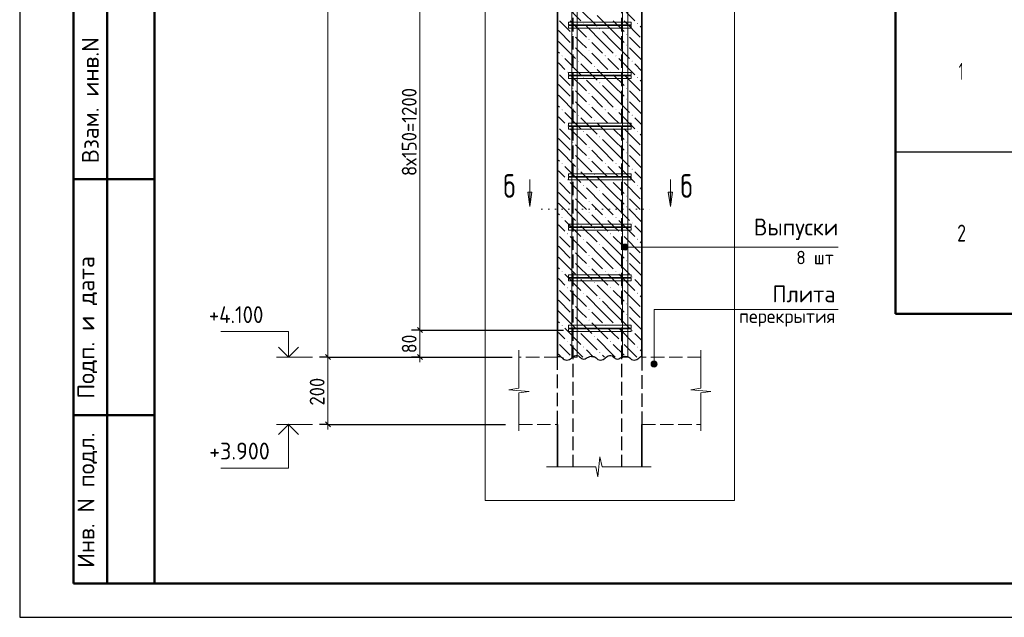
# Model space of a CAD drawing. Header units: millimetres. Extents: x 0 to 50400, y 0 to 35652.
# Tile 1 of 11: x 0 to 17536, y 0 to 10639. Entities that reach past the tile are written whole.
import ezdxf

# ---------------------------------------------------------------- set-up
doc = ezdxf.new("R2010")
doc.units = ezdxf.units.MM
doc.linetypes.add('______2', pattern=[324, 240, -84])
doc.linetypes.add('______9', pattern=[120, 0, -120])
for name, color, linetype, lineweight in [('Standard', 7, 'Continuous', 25), ('ЖБ Перекрытие верхний уровень', 7, 'Continuous', 35), ('ЖБ Пилон', 7, 'Continuous', 35), ('Позиционная метка диаметр_ шаг', 7, 'Continuous', 13), ('Позиционная метка линия выноска', 7, 'Continuous', 13), ('Примечания', 7, 'Continuous', 13), ('Размерная линия_ общее', 7, 'Continuous', 13), ('Узлы символ', 7, 'Continuous', 25)]:
    doc.layers.add(name, color=color, linetype=linetype, lineweight=lineweight)
doc.layers.add('Стена фоновая арматура Х1', color=7, linetype='______2', true_color=0xa0a0a0)
doc.layers.add('Стена Хомут', color=7, linetype='______2', true_color=0xa0a0a0)
doc.styles.add('ISOCPEUR', font='txt')

msp = doc.modelspace()

# ---------------------------------------------------------------- hatches: boundary and pattern name
at = {"layer": 'ЖБ Пилон', "linetype": 'Continuous', "lineweight": 18, "transparency": 33554687}
for points in [[(10036, 10571), (10044, 10579), (10051, 10571), (10044, 10563)], [(10996, 10571), (11004, 10579), (11011, 10571), (11004, 10563)], [(9844, 10379), (9852, 10387), (9859, 10379), (9852, 10371)], [(10324, 10475), (10332, 10483), (10339, 10475), (10332, 10467)], [(10804, 10379), (10812, 10387), (10819, 10379), (10812, 10371)], [(9844, 10187), (9852, 10195), (9859, 10187), (9852, 10179)], [(10132, 10283), (10140, 10291), (10147, 10283), (10140, 10275)], [(10804, 10187), (10812, 10195), (10819, 10187), (10812, 10179)], [(9652, 9995), (9660, 10003), (9667, 9995), (9660, 9987)], [(10132, 10091), (10140, 10099), (10147, 10091), (10140, 10083)], [(10420, 9995), (10428, 10003), (10435, 9995), (10428, 9987)], [(10612, 9995), (10620, 10003), (10627, 9995), (10620, 9987)], [(9940, 9899), (9948, 9907), (9955, 9899), (9948, 9891)], [(10900, 9899), (10908, 9907), (10915, 9899), (10908, 9891)], [(9748, 9707), (9756, 9715), (9763, 9707), (9756, 9699)], [(10228, 9803), (10236, 9811), (10243, 9803), (10236, 9795)], [(10516, 9707), (10524, 9715), (10531, 9707), (10524, 9699)], [(10708, 9707), (10716, 9715), (10723, 9707), (10716, 9699)], [(10036, 9611), (10044, 9619), (10051, 9611), (10044, 9603)], [(10324, 9515), (10332, 9523), (10339, 9515), (10332, 9507)], [(10996, 9611), (11004, 9619), (11011, 9611), (11004, 9603)], [(9844, 9419), (9852, 9427), (9859, 9419), (9852, 9411)], [(10132, 9323), (10140, 9331), (10147, 9323), (10140, 9315)], [(10804, 9419), (10812, 9427), (10819, 9419), (10812, 9411)], [(9844, 9227), (9852, 9235), (9859, 9227), (9852, 9219)], [(10132, 9131), (10140, 9139), (10147, 9131), (10140, 9123)], [(10804, 9227), (10812, 9235), (10819, 9227), (10812, 9219)], [(9652, 9035), (9660, 9043), (9667, 9035), (9660, 9027)], [(9940, 8939), (9948, 8947), (9955, 8939), (9948, 8931)], [(10420, 9035), (10428, 9043), (10435, 9035), (10428, 9027)], [(10612, 9035), (10620, 9043), (10627, 9035), (10620, 9027)], [(10900, 8939), (10908, 8947), (10915, 8939), (10908, 8931)], [(10228, 8843), (10236, 8851), (10243, 8843), (10236, 8835)], [(9748, 8747), (9756, 8755), (9763, 8747), (9756, 8739)], [(10036, 8651), (10044, 8659), (10051, 8651), (10044, 8643)], [(10516, 8747), (10524, 8755), (10531, 8747), (10524, 8739)], [(10708, 8747), (10716, 8755), (10723, 8747), (10716, 8739)], [(10996, 8651), (11004, 8659), (11011, 8651), (11004, 8643)], [(9844, 8459), (9852, 8467), (9859, 8459), (9852, 8451)], [(10324, 8555), (10332, 8563), (10339, 8555), (10332, 8547)], [(10804, 8459), (10812, 8467), (10819, 8459), (10812, 8451)], [(9844, 8267), (9852, 8275), (9859, 8267), (9852, 8259)], [(10132, 8363), (10140, 8371), (10147, 8363), (10140, 8355)], [(10804, 8267), (10812, 8275), (10819, 8267), (10812, 8259)], [(9652, 8075), (9660, 8083), (9667, 8075), (9660, 8067)], [(10132, 8171), (10140, 8179), (10147, 8171), (10140, 8163)], [(10420, 8075), (10428, 8083), (10435, 8075), (10428, 8067)], [(10612, 8075), (10620, 8083), (10627, 8075), (10620, 8067)], [(9940, 7979), (9948, 7987), (9955, 7979), (9948, 7971)], [(10900, 7979), (10908, 7987), (10915, 7979), (10908, 7971)], [(9748, 7787), (9756, 7795), (9763, 7787), (9756, 7779)], [(10228, 7883), (10236, 7891), (10243, 7883), (10236, 7875)], [(10516, 7787), (10524, 7795), (10531, 7787), (10524, 7779)], [(10708, 7787), (10716, 7795), (10723, 7787), (10716, 7779)], [(10036, 7691), (10044, 7699), (10051, 7691), (10044, 7683)], [(10324, 7595), (10332, 7603), (10339, 7595), (10332, 7587)], [(10996, 7691), (11004, 7699), (11011, 7691), (11004, 7683)], [(9844, 7499), (9852, 7507), (9859, 7499), (9852, 7491)], [(10132, 7403), (10140, 7411), (10147, 7403), (10140, 7395)], [(10804, 7499), (10812, 7507), (10819, 7499), (10812, 7491)], [(9844, 7307), (9852, 7315), (9859, 7307), (9852, 7299)], [(10132, 7211), (10140, 7219), (10147, 7211), (10140, 7203)], [(10804, 7307), (10812, 7315), (10819, 7307), (10812, 7299)], [(9652, 7115), (9660, 7123), (9667, 7115), (9660, 7107)], [(9940, 7019), (9948, 7027), (9955, 7019), (9948, 7011)], [(10420, 7115), (10428, 7123), (10435, 7115), (10428, 7107)], [(10612, 7115), (10620, 7123), (10627, 7115), (10620, 7107)], [(10900, 7019), (10908, 7027), (10915, 7019), (10908, 7011)], [(10228, 6923), (10236, 6931), (10243, 6923), (10236, 6915)], [(9748, 6827), (9756, 6835), (9763, 6827), (9756, 6819)], [(10036, 6731), (10044, 6739), (10051, 6731), (10044, 6723)], [(10516, 6827), (10524, 6835), (10531, 6827), (10524, 6819)], [(10708, 6827), (10716, 6835), (10723, 6827), (10716, 6819)], [(10996, 6731), (11004, 6739), (11011, 6731), (11004, 6723)], [(9844, 6539), (9852, 6547), (9859, 6539), (9852, 6531)], [(10324, 6635), (10332, 6643), (10339, 6635), (10332, 6627)], [(10804, 6539), (10812, 6547), (10819, 6539), (10812, 6531)], [(9844, 6347), (9852, 6355), (9859, 6347), (9852, 6339)], [(10132, 6443), (10140, 6451), (10147, 6443), (10140, 6435)], [(10804, 6347), (10812, 6355), (10819, 6347), (10812, 6339)], [(9652, 6155), (9660, 6163), (9667, 6155), (9660, 6147)], [(10132, 6251), (10140, 6259), (10147, 6251), (10140, 6243)], [(10420, 6155), (10428, 6163), (10435, 6155), (10428, 6147)], [(10612, 6155), (10620, 6163), (10627, 6155), (10620, 6147)], [(9940, 6059), (9948, 6067), (9955, 6059), (9948, 6051)], [(10228, 5963), (10236, 5971), (10243, 5963), (10236, 5955)], [(10900, 6059), (10908, 6067), (10915, 6059), (10908, 6051)], [(9748, 5867), (9756, 5875), (9763, 5867), (9756, 5859)], [(10516, 5867), (10524, 5875), (10531, 5867), (10524, 5859)], [(10708, 5867), (10716, 5875), (10723, 5867), (10716, 5859)], [(10036, 5771), (10044, 5779), (10051, 5771), (10044, 5763)], [(10324, 5675), (10332, 5683), (10339, 5675), (10332, 5667)], [(10996, 5771), (11004, 5779), (11011, 5771), (11004, 5763)], [(9844, 5579), (9852, 5587), (9859, 5579), (9852, 5571)], [(10132, 5483), (10140, 5491), (10147, 5483), (10140, 5475)], [(10804, 5579), (10812, 5587), (10819, 5579), (10812, 5571)], [(9844, 5387), (9852, 5395), (9859, 5387), (9852, 5379)], [(10132, 5291), (10140, 5299), (10147, 5291), (10140, 5283)], [(10804, 5387), (10812, 5395), (10819, 5387), (10812, 5379)], [(9652, 5195), (9660, 5203), (9667, 5195), (9660, 5187)], [(9940, 5099), (9948, 5107), (9955, 5099), (9948, 5091)], [(10420, 5195), (10428, 5203), (10435, 5195), (10428, 5187)], [(10612, 5195), (10620, 5203), (10627, 5195), (10620, 5187)], [(10900, 5099), (10908, 5107), (10915, 5099), (10908, 5091)], [(9748, 4907), (9756, 4915), (9763, 4907), (9756, 4899)], [(10228, 5003), (10236, 5011), (10243, 5003), (10236, 4995)], [(10516, 4907), (10524, 4915), (10531, 4907), (10524, 4899)], [(10708, 4907), (10716, 4915), (10723, 4907), (10716, 4899)], [(10036, 4811), (10044, 4819), (10051, 4811), (10044, 4803)], [(10996, 4811), (11004, 4819), (11011, 4811), (11004, 4803)], [(10324, 4715), (10332, 4723), (10339, 4715), (10332, 4707)]]:
    msp.add_hatch(color=7, dxfattribs=at).paths.add_polyline_path(points, flags=16)
at = {"layer": 'Позиционная метка линия выноска', "linetype": 'Continuous', "lineweight": 13, "transparency": 33554687}
for points in [[(10735, 6564), (10735, 6618), (10727, 6591)], [(10735, 6618), (10754, 6545), (10754, 6638)], [(10735, 6618), (10735, 6564), (10754, 6545)], [(10754, 6638), (10781, 6537), (10781, 6645)], [(10754, 6638), (10754, 6545), (10781, 6537)], [(10781, 6645), (10781, 6537), (10808, 6545)], [(10781, 6645), (10808, 6545), (10808, 6638)], [(10808, 6638), (10808, 6545), (10828, 6564)], [(10808, 6638), (10828, 6564), (10828, 6618)], [(10828, 6618), (10828, 6564), (10835, 6591)], [(11272, 4555), (11326, 4555), (11299, 4562)], [(11246, 4508), (11353, 4508), (11346, 4535)], [(11246, 4508), (11346, 4535), (11253, 4535)], [(11253, 4481), (11353, 4508), (11246, 4508)], [(11253, 4535), (11346, 4535), (11326, 4555)], [(11253, 4535), (11326, 4555), (11272, 4555)], [(11253, 4481), (11346, 4481), (11353, 4508)], [(11272, 4462), (11346, 4481), (11253, 4481)], [(11272, 4462), (11326, 4462), (11346, 4481)], [(11326, 4462), (11272, 4462), (11299, 4454)]]:
    msp.add_hatch(color=7, dxfattribs=at).paths.add_polyline_path(points)
at = {"layer": 'Узлы символ', "linetype": 'Continuous', "lineweight": 13, "transparency": 33554687}
for points in [[(9123, 7566), (9087, 7314), (9051, 7566)], [(11624, 7566), (11588, 7314), (11552, 7566)]]:
    msp.add_hatch(color=7, dxfattribs=at).paths.add_polyline_path(points, flags=16)

# ---------------------------------------------------------------- linework, layer by layer
at = {"layer": 'Standard', "color": 7, "linetype": 'Continuous', "lineweight": 25, "transparency": 33554687}
msp.add_line((2400, 35040), (2400, 1270), dxfattribs=at)
at = {"layer": 'Standard', "color": 7, "linetype": 'Continuous', "lineweight": 50, "transparency": 33554687}
for p, q in [((15600, 5400), (15600, 12960)), ((960, 600), (960, 10800)), ((960, 600), (960, 10800)), ((1560, 600), (1560, 10800)), ((960, 7800), (2400, 7800)), ((26400, 5400), (15600, 5400)), ((960, 3600), (2400, 3600)), ((2400, 600), (960, 600))]:
    msp.add_line(p, q, dxfattribs=at)
at = {"layer": 'Standard', "color": 7, "linetype": 'Continuous', "lineweight": -3, "transparency": 33554687}
for p, q in [((26400, 8280), (15600, 8280)), ((15600, 5400), (26400, 5400))]:
    msp.add_line(p, q, dxfattribs=at)
at = {"layer": 'Standard', "color": 7, "linetype": 'Continuous', "lineweight": 13, "transparency": 33554687}
for p, q in [((5212, 4634), (4576, 4634)), ((5212, 3434), (4576, 3434))]:
    msp.add_line(p, q, dxfattribs=at)
at = {"layer": 'Standard', "color": 7, "linetype": 'Continuous', "lineweight": 25, "transparency": 33554687}
msp.add_lwpolyline([(0, 0), (50400, 0), (50400, 35640), (0, 35640), (0, 0)], close=True, dxfattribs=at)
at = {"layer": 'Standard', "color": 7, "linetype": 'Continuous', "lineweight": 13, "transparency": 33554687}
for points in [[(50400, 35640), (0, 35640), (0, 0), (50400, 0), (50400, 35640)], [(50400, 35640), (0, 35640), (0, 0), (50400, 0), (50400, 35640)], [(4785, 4634), (4785, 5090), (3585, 5090)], [(4785, 3434), (4785, 2654), (3585, 2654)]]:
    msp.add_lwpolyline(points, dxfattribs=at)
at = {"layer": 'Standard', "color": 7, "linetype": 'Continuous', "lineweight": 50, "transparency": 33554687}
msp.add_lwpolyline([(2400, 35040), (49800, 35040), (49800, 600), (2400, 600), (2400, 35040)], close=True, dxfattribs=at)
at = {"layer": 'Standard', "color": 254, "linetype": 'Continuous', "lineweight": 18, "true_color": 0xc4c4ff, "transparency": 33554687}
msp.add_lwpolyline([(8291, 2078), (12731, 2078), (12731, 32387), (8291, 32387), (8291, 2078)], dxfattribs=at)
at = {"layer": 'Standard', "color": 7, "linetype": 'Continuous', "lineweight": 35, "transparency": 33554687}
for points in [[(4963, 4812), (4785, 4634), (4607, 4812)], [(4963, 3255), (4785, 3434), (4607, 3255)]]:
    msp.add_lwpolyline(points, dxfattribs=at)
at = {"layer": 'ЖБ Перекрытие верхний уровень', "color": 7, "linetype": '______2', "lineweight": 18, "transparency": 33554687}
for p, q in [((9581, 4634), (8891, 4634)), ((12131, 4634), (11081, 4634)), ((8891, 3434), (9581, 3434)), ((11081, 3434), (12131, 3434))]:
    msp.add_line(p, q, dxfattribs=at)
at = {"layer": 'ЖБ Перекрытие верхний уровень', "color": 253, "linetype": '______2', "lineweight": -3, "true_color": 0xababab, "transparency": 33554687}
for p, q in [((9581, 3434), (9581, 4634)), ((11082, 4634), (11082, 3434))]:
    msp.add_line(p, q, dxfattribs=at)
at = {"layer": 'ЖБ Пилон', "color": 7, "linetype": 'Continuous', "lineweight": 35, "transparency": 33554687}
for p, q in [((9581, 28634), (9581, 4634)), ((11081, 4634), (11081, 28634)), ((9581, 3434), (9581, 2678)), ((11081, 2678), (11081, 3434))]:
    msp.add_line(p, q, dxfattribs=at)
at = {"layer": 'ЖБ Пилон', "color": 9, "linetype": 'Continuous', "lineweight": 18, "true_color": 0xc7c7c7, "transparency": 33554687}
for p, q in [((9708, 10907), (9996, 10619)), ((10668, 10907), (10956, 10619)), ((9996, 10811), (10284, 10523)), ((10572, 10427), (10284, 10715)), ((9612, 10619), (9804, 10427)), ((9804, 10619), (10092, 10331)), ((10380, 10235), (10092, 10523)), ((10572, 10619), (10764, 10427)), ((10764, 10619), (11052, 10331)), ((11081, 10493), (11052, 10523)), ((9612, 10427), (9581, 10457)), ((9612, 10427), (9804, 10235)), ((10380, 10427), (10572, 10235)), ((10572, 10427), (10764, 10235)), ((9581, 10265), (9612, 10235)), ((9612, 10235), (9900, 9947)), ((9996, 10235), (9900, 10331)), ((10092, 10139), (9996, 10235)), ((10188, 10235), (10380, 10043)), ((10380, 10235), (10572, 10043)), ((10572, 10235), (10860, 9947)), ((10956, 10235), (10860, 10331)), ((11052, 10139), (10956, 10235)), ((9581, 10073), (9612, 10043)), ((9900, 10139), (10188, 9851)), ((10188, 10043), (10476, 9755)), ((10860, 10139), (11081, 9917)), ((9612, 9851), (9581, 9881)), ((9708, 9755), (9612, 9851)), ((9708, 9947), (9996, 9659)), ((9996, 9851), (10284, 9563)), ((10572, 9851), (10476, 9947)), ((10668, 9755), (10572, 9851)), ((10668, 9947), (10956, 9659)), ((10956, 9851), (11081, 9725)), ((9612, 9659), (9804, 9467)), ((9804, 9659), (10092, 9371)), ((10572, 9467), (10284, 9755)), ((10572, 9659), (10764, 9467)), ((10764, 9659), (11052, 9371)), ((9612, 9467), (9581, 9497)), ((10380, 9275), (10092, 9563)), ((11081, 9533), (11052, 9563)), ((9581, 9305), (9612, 9275)), ((9612, 9467), (9804, 9275)), ((9996, 9275), (9900, 9371)), ((10380, 9467), (10572, 9275)), ((10572, 9467), (10764, 9275)), ((10956, 9275), (10860, 9371)), ((9612, 9275), (9900, 8987)), ((9900, 9179), (10188, 8891)), ((10092, 9179), (9996, 9275)), ((10188, 9275), (10380, 9083)), ((10380, 9275), (10572, 9083)), ((10572, 9275), (10860, 8987)), ((10860, 9179), (11081, 8957)), ((11052, 9179), (10956, 9275)), ((9581, 9113), (9612, 9083)), ((9708, 8987), (9996, 8699)), ((10188, 9083), (10476, 8795)), ((10572, 8891), (10476, 8987)), ((10668, 8987), (10956, 8699)), ((9612, 8891), (9581, 8921)), ((9708, 8795), (9612, 8891)), ((9996, 8891), (10284, 8603)), ((10572, 8507), (10284, 8795)), ((10668, 8795), (10572, 8891)), ((10956, 8891), (11081, 8765)), ((9612, 8699), (9804, 8507)), ((9804, 8699), (10092, 8411)), ((10380, 8315), (10092, 8603)), ((10572, 8699), (10764, 8507)), ((10764, 8699), (11052, 8411)), ((11081, 8573), (11052, 8603)), ((9612, 8507), (9581, 8537)), ((9612, 8507), (9804, 8315)), ((10380, 8507), (10572, 8315)), ((10572, 8507), (10764, 8315)), ((9581, 8345), (9612, 8315)), ((9612, 8315), (9900, 8027)), ((9996, 8315), (9900, 8411)), ((10092, 8219), (9996, 8315)), ((10188, 8315), (10380, 8123)), ((10380, 8315), (10572, 8123)), ((10572, 8315), (10860, 8027)), ((10956, 8315), (10860, 8411)), ((11052, 8219), (10956, 8315)), ((9581, 8153), (9612, 8123)), ((9900, 8219), (10188, 7931)), ((10188, 8123), (10476, 7835)), ((10860, 8219), (11081, 7997)), ((9612, 7931), (9581, 7961)), ((9708, 7835), (9612, 7931)), ((9708, 8027), (9996, 7739)), ((9996, 7931), (10284, 7643)), ((10572, 7931), (10476, 8027)), ((10668, 7835), (10572, 7931)), ((10668, 8027), (10956, 7739)), ((10956, 7931), (11081, 7805)), ((9612, 7739), (9804, 7547)), ((9804, 7739), (10092, 7451)), ((10572, 7547), (10284, 7835)), ((10572, 7739), (10764, 7547)), ((10764, 7739), (11052, 7451)), ((9612, 7547), (9581, 7577)), ((9612, 7547), (9804, 7355)), ((10380, 7355), (10092, 7643)), ((10380, 7547), (10572, 7355)), ((10572, 7547), (10764, 7355)), ((11081, 7613), (11052, 7643)), ((9581, 7385), (9612, 7355)), ((9996, 7355), (9900, 7451)), ((10956, 7355), (10860, 7451)), ((9581, 7193), (9612, 7163)), ((9612, 7355), (9900, 7067)), ((9900, 7259), (10188, 6971)), ((10092, 7259), (9996, 7355)), ((10188, 7355), (10380, 7163)), ((10380, 7355), (10572, 7163)), ((10572, 7355), (10860, 7067)), ((10860, 7259), (11081, 7037)), ((11052, 7259), (10956, 7355)), ((9708, 7067), (9996, 6779)), ((10188, 7163), (10476, 6875)), ((10572, 6971), (10476, 7067)), ((10668, 7067), (10956, 6779)), ((9612, 6971), (9581, 7001)), ((9708, 6875), (9612, 6971)), ((9996, 6971), (10284, 6683)), ((10572, 6587), (10284, 6875)), ((10668, 6875), (10572, 6971)), ((10956, 6971), (11081, 6845)), ((9612, 6779), (9804, 6587)), ((9804, 6779), (10092, 6491)), ((10380, 6395), (10092, 6683)), ((10572, 6779), (10764, 6587)), ((10764, 6779), (11052, 6491)), ((11081, 6653), (11052, 6683)), ((9612, 6587), (9581, 6617)), ((9612, 6587), (9804, 6395)), ((9996, 6395), (9900, 6491)), ((10380, 6587), (10572, 6395)), ((10572, 6587), (10764, 6395)), ((10956, 6395), (10860, 6491)), ((9581, 6425), (9612, 6395)), ((9612, 6395), (9900, 6107)), ((10092, 6299), (9996, 6395)), ((10188, 6395), (10380, 6203)), ((10380, 6395), (10572, 6203)), ((10572, 6395), (10860, 6107)), ((11052, 6299), (10956, 6395)), ((9581, 6233), (9612, 6203)), ((9900, 6299), (10188, 6011)), ((10188, 6203), (10476, 5915)), ((10860, 6299), (11081, 6077)), ((9612, 6011), (9581, 6041)), ((9708, 5915), (9612, 6011)), ((9708, 6107), (9996, 5819)), ((9996, 6011), (10284, 5723)), ((10572, 6011), (10476, 6107)), ((10668, 5915), (10572, 6011)), ((10668, 6107), (10956, 5819)), ((10956, 6011), (11081, 5885)), ((9612, 5819), (9804, 5627)), ((9804, 5819), (10092, 5531)), ((10572, 5627), (10284, 5915)), ((10572, 5819), (10764, 5627)), ((10764, 5819), (11052, 5531)), ((9612, 5627), (9581, 5657)), ((9612, 5627), (9804, 5435)), ((10380, 5435), (10092, 5723)), ((10380, 5627), (10572, 5435)), ((10572, 5627), (10764, 5435)), ((11081, 5693), (11052, 5723)), ((9581, 5465), (9612, 5435)), ((9996, 5435), (9900, 5531)), ((10956, 5435), (10860, 5531)), ((9581, 5273), (9612, 5243)), ((9612, 5435), (9900, 5147)), ((9900, 5339), (10188, 5051)), ((10092, 5339), (9996, 5435)), ((10188, 5435), (10380, 5243)), ((10380, 5435), (10572, 5243)), ((10572, 5435), (10860, 5147)), ((10860, 5339), (11081, 5117)), ((11052, 5339), (10956, 5435)), ((9708, 5147), (9996, 4859)), ((10188, 5243), (10476, 4955)), ((10572, 5051), (10476, 5147)), ((10668, 5147), (10956, 4859)), ((9612, 5051), (9581, 5081)), ((9708, 4955), (9612, 5051)), ((9996, 5051), (10284, 4763)), ((10572, 4667), (10284, 4955)), ((10668, 4955), (10572, 5051)), ((10956, 5051), (11081, 4925)), ((9612, 4859), (9804, 4667)), ((9804, 4859), (10029, 4634)), ((10221, 4634), (10092, 4763)), ((10572, 4859), (10764, 4667)), ((10764, 4859), (10989, 4634)), ((11081, 4733), (11052, 4763)), ((9612, 4667), (9581, 4697)), ((9612, 4667), (9645, 4634)), ((10380, 4667), (10413, 4634)), ((10572, 4667), (10605, 4634))]:
    msp.add_line(p, q, dxfattribs=at)
at = {"layer": 'Позиционная метка линия выноска', "color": 253, "linetype": '______2', "lineweight": 25, "true_color": 0xa0a0a0, "transparency": 33554687}
for p, q in [((9853, 12614), (9853, 2678)), ((10716, 12614), (10716, 2678))]:
    msp.add_line(p, q, dxfattribs=at)
at = {"layer": 'Позиционная метка линия выноска', "color": 7, "linetype": 'Continuous', "lineweight": 13, "transparency": 33554687}
for p, q in [((10727, 6591), (10727, 6591)), ((10781, 6645), (10781, 6645)), ((10781, 6537), (10781, 6537)), ((10835, 6591), (10835, 6591)), ((11299, 4562), (11299, 4562)), ((11246, 4508), (11246, 4508)), ((11299, 4454), (11299, 4454)), ((11353, 4508), (11353, 4508))]:
    msp.add_line(p, q, dxfattribs=at)
for points in [[(10781, 6591), (11580, 6591), (14575, 6591)], [(11299, 4508), (11299, 5481), (14575, 5481)]]:
    msp.add_lwpolyline(points, dxfattribs=at)
for centre in [(10781, 6591), (11299, 4508)]:
    msp.add_circle(centre, 54, dxfattribs=at)
at = {"layer": 'Примечания', "color": 7, "linetype": 'Continuous', "lineweight": 13, "transparency": 33554687}
for p, q in [((8891, 4754), (8891, 4080)), ((12131, 4754), (12131, 4080)), ((8891, 4080), (8711, 4051)), ((8711, 4051), (9071, 4022)), ((12131, 4080), (11951, 4051)), ((11951, 4051), (12311, 4022)), ((9071, 4022), (8891, 3994)), ((8891, 3994), (8891, 3320)), ((12311, 4022), (12131, 3994)), ((12131, 3994), (12131, 3320)), ((8891, 3320), (8891, 3320)), ((12131, 3320), (12131, 3320)), ((10297, 2498), (10334, 2858)), ((10334, 2858), (10371, 2678)), ((9385, 2678), (10259, 2678)), ((10259, 2678), (10297, 2498)), ((10371, 2678), (11245, 2678)), ((11245, 2678), (11245, 2678))]:
    msp.add_line(p, q, dxfattribs=at)
at = {"layer": 'Примечания', "color": 7, "linetype": 'Continuous', "lineweight": 25, "transparency": 33554687}
for points in [[(9581, 4644), (9604, 4644), (9628, 4641), (9649, 4633), (9667, 4620), (9682, 4604), (9699, 4591), (9721, 4583), (9745, 4579), (9768, 4584), (9790, 4592), (9811, 4602), (9829, 4615), (9845, 4629), (9862, 4642), (9883, 4653), (9905, 4659), (9929, 4658), (9953, 4652), (9970, 4639), (9986, 4624), (10003, 4610), (10023, 4600), (10047, 4598), (10070, 4603), (10091, 4612), (10112, 4623), (10133, 4633), (10153, 4642), (10177, 4647), (10181, 4647)], [(10181, 4644), (10204, 4644), (10228, 4641), (10249, 4633), (10267, 4620), (10282, 4604), (10299, 4591), (10321, 4583), (10345, 4579), (10368, 4584), (10390, 4592), (10411, 4602), (10429, 4615), (10445, 4629), (10462, 4642), (10483, 4653), (10505, 4659), (10529, 4658), (10553, 4652), (10570, 4639), (10586, 4624), (10603, 4610), (10623, 4600), (10647, 4598), (10670, 4603), (10691, 4612), (10712, 4623), (10733, 4633), (10753, 4642), (10777, 4647), (10781, 4647)], [(10781, 4644), (10804, 4644), (10828, 4641), (10849, 4633), (10867, 4620), (10882, 4604), (10899, 4591), (10921, 4583), (10945, 4579), (10968, 4584), (10990, 4592), (11011, 4602), (11029, 4615), (11045, 4629), (11062, 4642), (11081, 4652)]]:
    msp.add_lwpolyline(points, dxfattribs=at)
at = {"layer": 'Размерная линия_ общее', "color": 7, "linetype": 'Continuous', "lineweight": 13, "transparency": 33554687}
for p, q in [((5489, 28634), (5489, 4634)), ((7129, 5114), (7129, 12314)), ((7129, 4634), (7129, 5114)), ((5489, 4634), (5489, 3434)), ((7129, 4634), (7129, 4544)), ((5489, 3434), (5489, 3344))]:
    msp.add_line(p, q, dxfattribs=at)
at = {"layer": 'Размерная линия_ общее', "color": 7, "linetype": 'Continuous', "lineweight": -3, "transparency": 33554687}
for p, q in [((7129, 5114), (6979, 5114)), ((7129, 5114), (7279, 5114)), ((5489, 4634), (5339, 4634)), ((5489, 4634), (5639, 4634)), ((5489, 4634), (8771, 4634)), ((7129, 4634), (6979, 4634)), ((7129, 4634), (7279, 4634)), ((7129, 4634), (7129, 4634)), ((5489, 3434), (5339, 3434)), ((5489, 3434), (5639, 3434)), ((5489, 3434), (8651, 3434))]:
    msp.add_line(p, q, dxfattribs=at)
at = {"layer": 'Размерная линия_ общее', "color": 7, "linetype": 'Continuous', "lineweight": 25, "transparency": 33554687}
for p, q in [((7174, 5069), (7084, 5159)), ((5444, 4679), (5534, 4589)), ((7174, 4589), (7084, 4679)), ((5444, 3479), (5534, 3389))]:
    msp.add_line(p, q, dxfattribs=at)
at = {"layer": 'Размерная линия_ общее', "color": 7, "linetype": 'Continuous', "lineweight": -3, "transparency": 33554687}
msp.add_lwpolyline([(7129, 5114), (7739, 5114), (7739, 5114), (9685, 5114)], dxfattribs=at)
at = {"layer": 'Стена фоновая арматура Х1', "color": 7, "linetype": 'Continuous', "lineweight": 18, "transparency": 33554687}
for points in [[(10733, 4634), (10733, 29204), (10727, 29249), (10712, 29294), (10689, 29336), (10660, 29370), (10626, 29399), (10584, 29422), (10539, 29437), (10493, 29444), (8843, 29444), (8843, 29540), (10500, 29540), (10560, 29531), (10623, 29510), (10681, 29478), (10728, 29438), (10768, 29391), (10800, 29333), (10821, 29270), (10829, 29210), (10829, 4634), (10733, 4634)], [(10733, 4634), (10733, 29204), (10727, 29249), (10712, 29294), (10689, 29336), (10660, 29370), (10626, 29399), (10584, 29422), (10539, 29437), (10493, 29444), (8843, 29444), (8843, 29540), (10500, 29540), (10560, 29531), (10623, 29510), (10681, 29478), (10728, 29438), (10768, 29391), (10800, 29333), (10821, 29270), (10829, 29210), (10829, 4634), (10733, 4634)], [(10733, 4634), (10733, 29204), (10727, 29249), (10712, 29294), (10689, 29336), (10660, 29370), (10626, 29399), (10584, 29422), (10539, 29437), (10493, 29444), (8843, 29444), (8843, 29540), (10500, 29540), (10560, 29531), (10623, 29510), (10681, 29478), (10728, 29438), (10768, 29391), (10800, 29333), (10821, 29270), (10829, 29210), (10829, 4634), (10733, 4634)], [(10733, 4634), (10733, 29204), (10727, 29249), (10712, 29294), (10689, 29336), (10660, 29370), (10626, 29399), (10584, 29422), (10539, 29437), (10493, 29444), (8843, 29444), (8843, 29540), (10500, 29540), (10560, 29531), (10623, 29510), (10681, 29478), (10728, 29438), (10768, 29391), (10800, 29333), (10821, 29270), (10829, 29210), (10829, 4634), (10733, 4634)], [(9833, 4634), (9833, 29210), (9842, 29270), (9863, 29333), (9895, 29391), (9935, 29438), (9982, 29478), (10040, 29510), (10102, 29531), (10163, 29540), (12179, 29540), (12179, 29444), (10169, 29444), (10124, 29437), (10079, 29422), (10037, 29399), (10003, 29370), (9974, 29336), (9951, 29294), (9936, 29249), (9929, 29204), (9929, 4634), (9833, 4634)], [(9833, 4634), (9833, 29210), (9842, 29270), (9863, 29333), (9895, 29391), (9935, 29438), (9982, 29478), (10040, 29510), (10102, 29531), (10163, 29540), (12179, 29540), (12179, 29444), (10169, 29444), (10124, 29437), (10079, 29422), (10037, 29399), (10003, 29370), (9974, 29336), (9951, 29294), (9936, 29249), (9929, 29204), (9929, 4634), (9833, 4634)], [(9833, 4634), (9833, 29210), (9842, 29270), (9863, 29333), (9895, 29391), (9935, 29438), (9982, 29478), (10040, 29510), (10102, 29531), (10163, 29540), (12179, 29540), (12179, 29444), (10169, 29444), (10124, 29437), (10079, 29422), (10037, 29399), (10003, 29370), (9974, 29336), (9951, 29294), (9936, 29249), (9929, 29204), (9929, 4634), (9833, 4634)], [(9833, 4634), (9833, 29210), (9842, 29270), (9863, 29333), (9895, 29391), (9935, 29438), (9982, 29478), (10040, 29510), (10102, 29531), (10163, 29540), (12179, 29540), (12179, 29444), (10169, 29444), (10124, 29437), (10079, 29422), (10037, 29399), (10003, 29370), (9974, 29336), (9951, 29294), (9936, 29249), (9929, 29204), (9929, 4634), (9833, 4634)]]:
    msp.add_lwpolyline(points, dxfattribs=at)
at = {"layer": 'Стена Хомут', "color": 36, "linetype": 'Continuous', "lineweight": 13, "true_color": 0x6e3c1e, "transparency": 33554687}
for points in [[(9773, 10598), (10889, 10598), (10889, 10550), (9773, 10550), (9773, 10598)], [(9773, 10538), (10889, 10538), (10889, 10490), (9773, 10490), (9773, 10538)], [(9773, 9698), (10889, 9698), (10889, 9650), (9773, 9650), (9773, 9698)], [(9773, 9638), (10889, 9638), (10889, 9590), (9773, 9590), (9773, 9638)], [(9773, 8798), (10889, 8798), (10889, 8750), (9773, 8750), (9773, 8798)], [(9773, 8738), (10889, 8738), (10889, 8690), (9773, 8690), (9773, 8738)], [(9773, 7898), (10889, 7898), (10889, 7850), (9773, 7850), (9773, 7898)], [(9773, 7838), (10889, 7838), (10889, 7790), (9773, 7790), (9773, 7838)], [(9773, 6998), (10889, 6998), (10889, 6950), (9773, 6950), (9773, 6998)], [(9773, 6938), (10889, 6938), (10889, 6890), (9773, 6890), (9773, 6938)], [(9773, 6098), (10889, 6098), (10889, 6050), (9773, 6050), (9773, 6098)], [(9773, 6038), (10889, 6038), (10889, 5990), (9773, 5990), (9773, 6038)], [(9773, 5198), (10889, 5198), (10889, 5150), (9773, 5150), (9773, 5198)], [(9773, 5138), (10889, 5138), (10889, 5090), (9773, 5090), (9773, 5138)]]:
    msp.add_lwpolyline(points, dxfattribs=at)
at = {"layer": 'Узлы символ', "color": 7, "linetype": 'Continuous', "lineweight": 13, "transparency": 33554687}
for p, q in [((9087, 7314), (9087, 7794)), ((11588, 7314), (11588, 7794)), ((9087, 7314), (9051, 7566)), ((9051, 7566), (9123, 7566)), ((9087, 7566), (9087, 7584)), ((9123, 7566), (9087, 7314)), ((11588, 7314), (11552, 7566)), ((11552, 7566), (11624, 7566)), ((11588, 7566), (11588, 7584)), ((11624, 7566), (11588, 7314)), ((9087, 7314), (9087, 7314)), ((9087, 7314), (9087, 7314)), ((9087, 7314), (9087, 7314)), ((11588, 7314), (11588, 7314)), ((11588, 7314), (11588, 7314)), ((11588, 7314), (11588, 7314))]:
    msp.add_line(p, q, dxfattribs=at)
at = {"layer": 'Узлы символ', "color": 7, "linetype": '______9', "lineweight": 13, "transparency": 33554687}
msp.add_line((9301, 7267), (11341, 7267), dxfattribs=at)

# ---------------------------------------------------------------- texts
at = {"layer": 'Standard', "color": 7, "linetype": 'Continuous', "lineweight": 25, "transparency": 33554687, "char_height": 300, "attachment_point": 7, "style": 'ISOCPEUR'}
for s, insert, width in [('\\W0.56;1', (16725, 9570), 233.32), ('\\W0.78;2', (16695, 6690), 326.39)]:
    msp.add_mtext(s, dxfattribs=dict(at, insert=insert, width=width))
at = {"layer": 'Standard', "color": 7, "linetype": 'Continuous', "lineweight": 50, "transparency": 33554687, "char_height": 300, "attachment_point": 7, "rotation": 90, "style": 'ISOCPEUR'}
for s, insert, width in [('\\A1;{\\fISOCPEUR|i0|b0;\\H300.000000;\\W1.000000;\\C7;Взам. инв.N}\\P', (1408, 8083), 2290.92), ('\\A1;{\\fISOCPEUR|i0|b0;\\H300.000000;\\W1.000000;\\C7;Подп. и дата}\\P', (1379, 3891), 2636.47), ('\\A1;{\\fISOCPEUR|i0|b0;\\H300.000000;\\W1.000000;\\C7;Инв. N подл.}\\P', (1379, 881), 2426.15)]:
    msp.add_mtext(s, dxfattribs=dict(at, insert=insert, width=width))
at = {"layer": 'ЖБ Пилон', "color": 7, "linetype": 'Continuous', "lineweight": 25, "transparency": 33554687, "char_height": 300, "attachment_point": 7, "style": 'ISOCPEUR'}
for s, insert, width in [('\\W0.90;+4.100', (3369, 5238), 1244.56), ('\\W0.95;+3.900', (3375, 2810), 1281.44)]:
    msp.add_mtext(s, dxfattribs=dict(at, insert=insert, width=width))
at = {"layer": 'Позиционная метка диаметр_ шаг', "color": 7, "linetype": 'Continuous', "lineweight": 25, "transparency": 33554687, "attachment_point": 7, "style": 'ISOCPEUR'}
for s, insert, char_height, width in [('\\W0.96;Выпуски', (13075, 6717), 300, 1643.32), ('\\W0.94;8 шт', (13830, 6285), 240, 856.52), ('\\W0.95;Плита', (13405, 5607), 300, 1311.99), ('\\W0.97;перекрытия', (12810, 5175), 240, 1867.51)]:
    msp.add_mtext(s, dxfattribs=dict(at, insert=insert, char_height=char_height, width=width))
at = {"layer": 'Размерная линия_ общее', "color": 7, "linetype": 'Continuous', "lineweight": 25, "transparency": 33554687, "char_height": 264, "attachment_point": 7, "rotation": 90, "style": 'ISOCPEUR'}
for s, insert, width in [('\\W0.92;8х150=1200', (7069, 7856), 1862.14), ('\\W0.87;80', (7069, 4702), 484.71), ('\\W0.91;200', (5429, 3770), 674.38)]:
    msp.add_mtext(s, dxfattribs=dict(at, insert=insert, width=width))
at = {"layer": 'Узлы символ', "color": 7, "linetype": 'Continuous', "lineweight": 35, "transparency": 33554687, "char_height": 420, "width": 456.96, "attachment_point": 7, "style": 'ISOCPEUR'}
for insert in [(8613, 7468), (11768, 7468)]:
    msp.add_mtext('\\W0.78;б', dxfattribs=dict(at, insert=insert))

doc.saveas('drawing.dxf')
